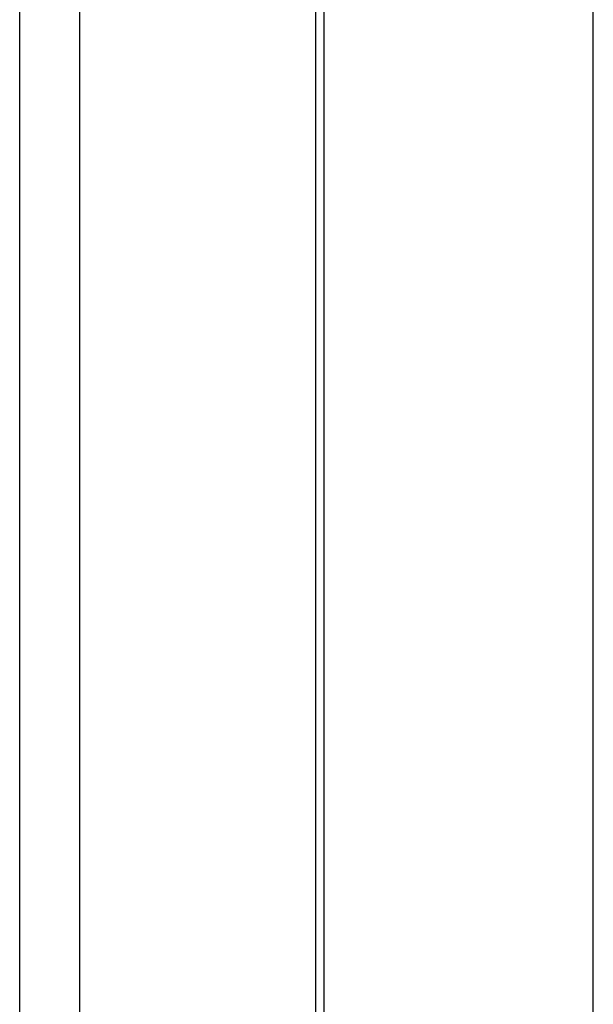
# Model space of a CAD drawing. Header units: millimetres. Extents: x -0.66 to 0.91, y -0.4 to 0.64.
# Tile 48 of 241: x -0.03143 to -0.02183, y 0.03993 to 0.05638. Entities that reach past the tile are written whole.
import ezdxf

# ---------------------------------------------------------------- set-up
doc = ezdxf.new("R2010")
doc.units = ezdxf.units.MM
doc.layers.add('FORMAT', color=7, linetype='Continuous')

msp = doc.modelspace()

# ---------------------------------------------------------------- linework, layer by layer
at = {"layer": 'FORMAT', "color": 7, "linetype": 'Continuous', "lineweight": 25}
for p, q in [((-0.031429, -0.035976), (-0.031429, 0.324024)), ((-0.030429, 0.324024), (-0.030429, -0.035976)), ((-0.026473, -0.03602), (-0.026473, 0.324067)), ((-0.026342, 0.136136), (-0.026342, 0.021911)), ((-0.021833, 0.022364), (-0.021833, 0.135921))]:
    msp.add_line(p, q, dxfattribs=at)

doc.saveas('drawing.dxf')
